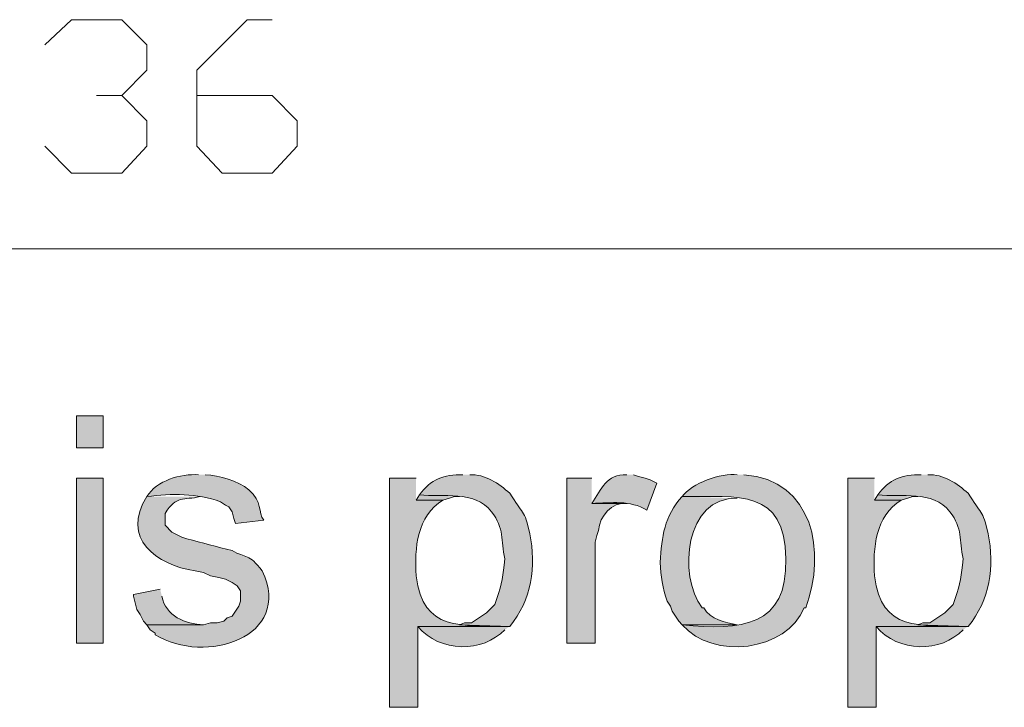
# Model space of a CAD drawing. Header units: inches. Extents: x 1352 to 2050, y -1711 to -1289.
# Tile 30 of 256: x 1458.9 to 1471.27, y -1416.12 to -1407.48. Entities that reach past the tile are written whole.
import ezdxf

# ---------------------------------------------------------------- set-up
doc = ezdxf.new("R2010")
doc.units = ezdxf.units.IN
doc.header["$MEASUREMENT"] = 0
doc.layers.add('图层 1', color=7, linetype='Continuous')

# ---------------------------------------------------------------- blocks, each defined once
blk = doc.blocks.new('block 5')
at = {"layer": '图层 1', "true_color": 0x221814}
h = blk.add_hatch(color=250, dxfattribs=at)
h.dxf.hatch_style = 2
h.paths.add_polyline_path([(1459.616, -1412.861), (1459.952, -1412.861), (1459.952, -1412.459), (1459.616, -1412.459)])
h = blk.add_hatch(color=250, dxfattribs=at)
edge = h.paths.add_edge_path()
edge.add_spline(control_points=[(1461.15, -1413.2), (1460.925, -1413.187), (1460.618, -1413.272), (1460.499, -1413.475), (1460.815, -1413.43), (1461.127, -1413.435), (1461.424, -1413.539), (1461.424, -1413.539), (1461.487, -1413.581), (1461.487, -1413.581), (1461.487, -1413.581), (1461.529, -1413.602), (1461.529, -1413.602), (1461.529, -1413.602), (1461.571, -1413.665), (1461.571, -1413.665), (1461.571, -1413.665), (1461.592, -1413.75), (1461.592, -1413.75), (1461.592, -1413.75), (1461.613, -1413.813), (1461.613, -1413.813), (1461.613, -1413.813), (1461.97, -1413.772), (1461.97, -1413.772), (1461.889, -1413.674), (1461.96, -1413.537), (1461.781, -1413.391), (1461.643, -1413.273), (1461.411, -1413.208), (1461.234, -1413.2)], knot_values=[0, 0, 0, 0, 0.352778, 0.352778, 0.352778, 0.705556, 0.705556, 0.705556, 1.058333, 1.058333, 1.058333, 1.411111, 1.411111, 1.411111, 1.763889, 1.763889, 1.763889, 2.116667, 2.116667, 2.116667, 2.469444, 2.469444, 2.469444, 2.822222, 2.822222, 2.822222, 3.175, 3.175, 3.175, 3.527778, 3.527778, 3.527778, 3.527778], degree=3, periodic=0)
edge.add_line((1461.234, -1413.2), (1461.15, -1413.2))
h = blk.add_hatch(color=250, dxfattribs=at)
edge = h.paths.add_edge_path()
edge.add_spline(control_points=[(1464.472, -1413.2), (1464.229, -1413.196), (1464.067, -1413.258), (1463.925, -1413.454), (1464.216, -1413.483), (1464.614, -1413.391), (1464.829, -1413.665), (1464.999, -1413.88), (1464.945, -1414.014), (1464.997, -1414.258), (1464.968, -1414.479), (1464.972, -1414.55), (1464.892, -1414.766), (1464.892, -1414.766), (1464.871, -1414.83), (1464.871, -1414.83), (1464.871, -1414.83), (1464.766, -1414.936), (1464.766, -1414.936), (1464.766, -1414.936), (1464.577, -1415.062), (1464.577, -1415.062), (1464.577, -1415.062), (1464.493, -1415.062), (1464.493, -1415.062), (1464.493, -1415.062), (1464.43, -1415.084), (1464.43, -1415.084), (1464.43, -1415.084), (1465.06, -1415.105), (1465.06, -1415.105), (1465.334, -1414.779), (1465.392, -1414.345), (1465.313, -1413.941), (1465.243, -1413.633), (1465.221, -1413.693), (1465.06, -1413.433), (1464.925, -1413.311), (1464.747, -1413.192), (1464.556, -1413.2)], knot_values=[0, 0, 0, 0, 0.352778, 0.352778, 0.352778, 0.705556, 0.705556, 0.705556, 1.058333, 1.058333, 1.058333, 1.411111, 1.411111, 1.411111, 1.763889, 1.763889, 1.763889, 2.116667, 2.116667, 2.116667, 2.469444, 2.469444, 2.469444, 2.822222, 2.822222, 2.822222, 3.175, 3.175, 3.175, 3.527778, 3.527778, 3.527778, 3.880556, 3.880556, 3.880556, 4.233333, 4.233333, 4.233333, 4.586111, 4.586111, 4.586111, 4.586111], degree=3, periodic=0)
edge.add_line((1464.556, -1413.2), (1464.472, -1413.2))
h = blk.add_hatch(color=250, dxfattribs=at)
edge = h.paths.add_edge_path()
edge.add_spline(control_points=[(1466.532, -1413.2), (1466.274, -1413.189), (1466.212, -1413.383), (1466.091, -1413.56), (1466.34, -1413.554), (1466.568, -1413.515), (1466.784, -1413.645), (1466.784, -1413.645), (1466.91, -1413.306), (1466.91, -1413.306), (1466.91, -1413.306), (1466.826, -1413.264), (1466.826, -1413.264), (1466.826, -1413.264), (1466.763, -1413.242), (1466.763, -1413.242), (1466.763, -1413.242), (1466.679, -1413.221), (1466.679, -1413.221), (1466.679, -1413.221), (1466.616, -1413.2), (1466.616, -1413.2)], knot_values=[0, 0, 0, 0, 0.352778, 0.352778, 0.352778, 0.705556, 0.705556, 0.705556, 1.058333, 1.058333, 1.058333, 1.411111, 1.411111, 1.411111, 1.763889, 1.763889, 1.763889, 2.116667, 2.116667, 2.116667, 2.469444, 2.469444, 2.469444, 2.469444], degree=3, periodic=0)
edge.add_line((1466.616, -1413.2), (1466.532, -1413.2))
h = blk.add_hatch(color=250, dxfattribs=at)
edge = h.paths.add_edge_path()
edge.add_spline(control_points=[(1467.919, -1413.2), (1467.718, -1413.174), (1467.346, -1413.303), (1467.226, -1413.475), (1467.94, -1413.477), (1468.515, -1413.372), (1468.529, -1414.258), (1468.553, -1415.103), (1467.966, -1415.163), (1467.226, -1415.084), (1467.613, -1415.534), (1468.538, -1415.417), (1468.76, -1414.872), (1468.76, -1414.872), (1468.781, -1414.872), (1468.781, -1414.872), (1469.038, -1414.171), (1468.878, -1413.265), (1468.003, -1413.2)], knot_values=[0, 0, 0, 0, 0.352778, 0.352778, 0.352778, 0.705556, 0.705556, 0.705556, 1.058333, 1.058333, 1.058333, 1.411111, 1.411111, 1.411111, 1.763889, 1.763889, 1.763889, 2.116667, 2.116667, 2.116667, 2.116667], degree=3, periodic=0)
edge.add_line((1468.003, -1413.2), (1467.919, -1413.2))
h = blk.add_hatch(color=250, dxfattribs=at)
edge = h.paths.add_edge_path()
edge.add_spline(control_points=[(1470.232, -1413.2), (1469.989, -1413.196), (1469.827, -1413.258), (1469.685, -1413.454), (1469.976, -1413.483), (1470.374, -1413.391), (1470.589, -1413.665), (1470.759, -1413.88), (1470.705, -1414.014), (1470.757, -1414.258), (1470.728, -1414.479), (1470.732, -1414.55), (1470.652, -1414.766), (1470.652, -1414.766), (1470.631, -1414.83), (1470.631, -1414.83), (1470.631, -1414.83), (1470.526, -1414.936), (1470.526, -1414.936), (1470.526, -1414.936), (1470.337, -1415.062), (1470.337, -1415.062), (1470.337, -1415.062), (1470.253, -1415.062), (1470.253, -1415.062), (1470.253, -1415.062), (1470.19, -1415.084), (1470.19, -1415.084), (1470.19, -1415.084), (1470.82, -1415.105), (1470.82, -1415.105), (1471.094, -1414.779), (1471.152, -1414.345), (1471.072, -1413.941), (1471.003, -1413.633), (1470.98, -1413.693), (1470.82, -1413.433), (1470.685, -1413.311), (1470.507, -1413.192), (1470.315, -1413.2)], knot_values=[0, 0, 0, 0, 0.352778, 0.352778, 0.352778, 0.705556, 0.705556, 0.705556, 1.058333, 1.058333, 1.058333, 1.411111, 1.411111, 1.411111, 1.763889, 1.763889, 1.763889, 2.116667, 2.116667, 2.116667, 2.469444, 2.469444, 2.469444, 2.822222, 2.822222, 2.822222, 3.175, 3.175, 3.175, 3.527778, 3.527778, 3.527778, 3.880556, 3.880556, 3.880556, 4.233333, 4.233333, 4.233333, 4.586111, 4.586111, 4.586111, 4.586111], degree=3, periodic=0)
edge.add_line((1470.315, -1413.2), (1470.232, -1413.2))
h = blk.add_hatch(color=250, dxfattribs=at)
h.dxf.hatch_style = 2
h.paths.add_polyline_path([(1459.616, -1415.317), (1459.952, -1415.317), (1459.952, -1413.242), (1459.616, -1413.242)])
h = blk.add_hatch(color=250, dxfattribs=at)
edge = h.paths.add_edge_path()
edge.add_spline(control_points=[(1463.883, -1413.242), (1463.883, -1413.242), (1463.547, -1413.242), (1463.547, -1413.242), (1463.547, -1413.242), (1463.547, -1416.121), (1463.547, -1416.121), (1463.547, -1416.121), (1463.904, -1416.121), (1463.904, -1416.121), (1463.904, -1416.121), (1463.904, -1415.105), (1463.904, -1415.105), (1463.904, -1415.105), (1465.06, -1415.105), (1465.06, -1415.105), (1464.432, -1415.087), (1463.978, -1415.179), (1463.883, -1414.47), (1463.861, -1414.121), (1463.894, -1413.719), (1464.22, -1413.518), (1464.22, -1413.518), (1463.883, -1413.518), (1463.883, -1413.518)], knot_values=[0, 0, 0, 0, 0.352778, 0.352778, 0.352778, 0.705556, 0.705556, 0.705556, 1.058333, 1.058333, 1.058333, 1.411111, 1.411111, 1.411111, 1.763889, 1.763889, 1.763889, 2.116667, 2.116667, 2.116667, 2.469444, 2.469444, 2.469444, 2.822222, 2.822222, 2.822222, 2.822222], degree=3, periodic=0)
edge.add_line((1463.883, -1413.518), (1463.883, -1413.242))
h = blk.add_hatch(color=250, dxfattribs=at)
edge = h.paths.add_edge_path()
edge.add_spline(control_points=[(1466.09, -1413.242), (1466.09, -1413.242), (1465.775, -1413.242), (1465.775, -1413.242), (1465.775, -1413.242), (1465.775, -1415.317), (1465.775, -1415.317), (1465.775, -1415.317), (1466.132, -1415.317), (1466.132, -1415.317), (1466.132, -1415.317), (1466.132, -1414.047), (1466.132, -1414.047), (1466.132, -1414.047), (1466.154, -1413.962), (1466.154, -1413.962), (1466.154, -1413.962), (1466.174, -1413.899), (1466.174, -1413.899), (1466.19, -1413.72), (1466.344, -1413.539), (1466.532, -1413.56), (1466.532, -1413.56), (1466.09, -1413.56), (1466.09, -1413.56)], knot_values=[0, 0, 0, 0, 0.352778, 0.352778, 0.352778, 0.705556, 0.705556, 0.705556, 1.058333, 1.058333, 1.058333, 1.411111, 1.411111, 1.411111, 1.763889, 1.763889, 1.763889, 2.116667, 2.116667, 2.116667, 2.469444, 2.469444, 2.469444, 2.822222, 2.822222, 2.822222, 2.822222], degree=3, periodic=0)
edge.add_line((1466.09, -1413.56), (1466.09, -1413.242))
h = blk.add_hatch(color=250, dxfattribs=at)
edge = h.paths.add_edge_path()
edge.add_spline(control_points=[(1469.643, -1413.242), (1469.643, -1413.242), (1469.307, -1413.242), (1469.307, -1413.242), (1469.307, -1413.242), (1469.307, -1416.121), (1469.307, -1416.121), (1469.307, -1416.121), (1469.664, -1416.121), (1469.664, -1416.121), (1469.664, -1416.121), (1469.664, -1415.105), (1469.664, -1415.105), (1469.664, -1415.105), (1470.82, -1415.105), (1470.82, -1415.105), (1470.192, -1415.087), (1469.738, -1415.179), (1469.643, -1414.47), (1469.621, -1414.121), (1469.654, -1413.719), (1469.98, -1413.518), (1469.98, -1413.518), (1469.643, -1413.518), (1469.643, -1413.518)], knot_values=[0, 0, 0, 0, 0.352778, 0.352778, 0.352778, 0.705556, 0.705556, 0.705556, 1.058333, 1.058333, 1.058333, 1.411111, 1.411111, 1.411111, 1.763889, 1.763889, 1.763889, 2.116667, 2.116667, 2.116667, 2.469444, 2.469444, 2.469444, 2.822222, 2.822222, 2.822222, 2.822222], degree=3, periodic=0)
edge.add_line((1469.643, -1413.518), (1469.643, -1413.242))
h = blk.add_hatch(color=250, dxfattribs=at)
edge = h.paths.add_edge_path()
edge.add_spline(control_points=[(1460.499, -1413.475), (1460.164, -1413.995), (1460.621, -1414.334), (1461.108, -1414.407), (1461.108, -1414.407), (1461.213, -1414.428), (1461.213, -1414.428), (1461.213, -1414.428), (1461.298, -1414.47), (1461.298, -1414.47), (1461.298, -1414.47), (1461.403, -1414.491), (1461.403, -1414.491), (1461.403, -1414.491), (1461.487, -1414.512), (1461.487, -1414.512), (1461.487, -1414.512), (1461.571, -1414.554), (1461.571, -1414.554), (1461.571, -1414.554), (1461.634, -1414.597), (1461.634, -1414.597), (1461.634, -1414.597), (1461.676, -1414.66), (1461.676, -1414.66), (1461.676, -1414.66), (1461.676, -1414.787), (1461.676, -1414.787), (1461.676, -1414.787), (1461.655, -1414.851), (1461.655, -1414.851), (1461.655, -1414.851), (1461.571, -1414.978), (1461.571, -1414.978), (1461.571, -1414.978), (1461.508, -1414.999), (1461.508, -1414.999), (1461.508, -1414.999), (1461.466, -1415.041), (1461.466, -1415.041), (1461.466, -1415.041), (1461.382, -1415.062), (1461.382, -1415.062), (1461.382, -1415.062), (1461.298, -1415.062), (1461.298, -1415.062), (1461.298, -1415.062), (1461.213, -1415.084), (1461.213, -1415.084), (1461.213, -1415.084), (1460.499, -1415.084), (1460.499, -1415.084), (1460.499, -1415.084), (1460.541, -1415.147), (1460.541, -1415.147), (1460.541, -1415.147), (1460.604, -1415.189), (1460.604, -1415.189), (1460.604, -1415.189), (1460.604, -1415.211), (1460.604, -1415.211), (1461.234, -1415.594), (1462.343, -1415.243), (1461.949, -1414.407), (1461.78, -1414.183), (1461.747, -1414.254), (1461.571, -1414.152), (1461.376, -1414.107), (1461.194, -1414.052), (1461.003, -1414.004), (1461.003, -1414.004), (1460.94, -1413.983), (1460.94, -1413.983), (1460.94, -1413.983), (1460.814, -1413.92), (1460.814, -1413.92), (1460.814, -1413.92), (1460.73, -1413.835), (1460.73, -1413.835), (1460.73, -1413.835), (1460.73, -1413.687), (1460.73, -1413.687), (1460.87, -1413.454), (1460.959, -1413.524), (1461.171, -1413.475)], knot_values=[0, 0, 0, 0, 0.352778, 0.352778, 0.352778, 0.705556, 0.705556, 0.705556, 1.058333, 1.058333, 1.058333, 1.411111, 1.411111, 1.411111, 1.763889, 1.763889, 1.763889, 2.116667, 2.116667, 2.116667, 2.469444, 2.469444, 2.469444, 2.822222, 2.822222, 2.822222, 3.175, 3.175, 3.175, 3.527778, 3.527778, 3.527778, 3.880556, 3.880556, 3.880556, 4.233333, 4.233333, 4.233333, 4.586111, 4.586111, 4.586111, 4.938889, 4.938889, 4.938889, 5.291667, 5.291667, 5.291667, 5.644444, 5.644444, 5.644444, 5.997222, 5.997222, 5.997222, 6.35, 6.35, 6.35, 6.702778, 6.702778, 6.702778, 7.055556, 7.055556, 7.055556, 7.408333, 7.408333, 7.408333, 7.761111, 7.761111, 7.761111, 8.113889, 8.113889, 8.113889, 8.466667, 8.466667, 8.466667, 8.819444, 8.819444, 8.819444, 9.172222, 9.172222, 9.172222, 9.525, 9.525, 9.525, 9.877778, 9.877778, 9.877778, 9.877778], degree=3, periodic=0)
edge.add_line((1461.171, -1413.475), (1460.499, -1413.475))
for points in [[(1463.925, -1413.454), (1463.883, -1413.518), (1464.219, -1413.518), (1464.304, -1413.496), (1464.366, -1413.475), (1464.43, -1413.475)], [(1469.685, -1413.454), (1469.643, -1413.518), (1469.979, -1413.518), (1470.063, -1413.496), (1470.126, -1413.475), (1470.19, -1413.475)]]:
    blk.add_hatch(color=250, dxfattribs=at).paths.add_polyline_path(points)
h = blk.add_hatch(color=250, dxfattribs=at)
edge = h.paths.add_edge_path()
edge.add_spline(control_points=[(1467.226, -1413.475), (1467.004, -1413.72), (1466.967, -1413.977), (1466.952, -1414.301), (1466.957, -1414.473), (1466.985, -1414.622), (1467.036, -1414.787), (1467.036, -1414.787), (1467.078, -1414.851), (1467.078, -1414.851), (1467.078, -1414.851), (1467.1, -1414.914), (1467.1, -1414.914), (1467.1, -1414.914), (1467.142, -1414.978), (1467.142, -1414.978), (1467.142, -1414.978), (1467.183, -1415.041), (1467.183, -1415.041), (1467.183, -1415.041), (1467.226, -1415.084), (1467.226, -1415.084), (1467.226, -1415.084), (1467.919, -1415.084), (1467.919, -1415.084), (1467.767, -1415.059), (1467.58, -1415.02), (1467.499, -1414.872), (1467.499, -1414.872), (1467.478, -1414.872), (1467.478, -1414.872), (1467.166, -1414.464), (1467.266, -1413.467), (1467.919, -1413.496)], knot_values=[0, 0, 0, 0, 0.352778, 0.352778, 0.352778, 0.705556, 0.705556, 0.705556, 1.058333, 1.058333, 1.058333, 1.411111, 1.411111, 1.411111, 1.763889, 1.763889, 1.763889, 2.116667, 2.116667, 2.116667, 2.469444, 2.469444, 2.469444, 2.822222, 2.822222, 2.822222, 3.175, 3.175, 3.175, 3.527778, 3.527778, 3.527778, 3.880556, 3.880556, 3.880556, 3.880556], degree=3, periodic=0)
edge.add_line((1467.919, -1413.496), (1467.226, -1413.475))
h = blk.add_hatch(color=250, dxfattribs=at)
edge = h.paths.add_edge_path()
edge.add_spline(control_points=[(1460.667, -1414.639), (1460.667, -1414.639), (1460.33, -1414.703), (1460.33, -1414.703), (1460.33, -1414.703), (1460.33, -1414.724), (1460.33, -1414.724), (1460.33, -1414.724), (1460.352, -1414.809), (1460.352, -1414.809), (1460.352, -1414.809), (1460.373, -1414.893), (1460.373, -1414.893), (1460.373, -1414.893), (1460.415, -1414.957), (1460.415, -1414.957), (1460.415, -1414.957), (1460.457, -1415.041), (1460.457, -1415.041), (1460.457, -1415.041), (1460.499, -1415.084), (1460.499, -1415.084), (1460.499, -1415.084), (1461.213, -1415.084), (1461.213, -1415.084), (1460.983, -1415.076), (1460.733, -1414.976), (1460.688, -1414.724)], knot_values=[0, 0, 0, 0, 0.352778, 0.352778, 0.352778, 0.705556, 0.705556, 0.705556, 1.058333, 1.058333, 1.058333, 1.411111, 1.411111, 1.411111, 1.763889, 1.763889, 1.763889, 2.116667, 2.116667, 2.116667, 2.469444, 2.469444, 2.469444, 2.822222, 2.822222, 2.822222, 3.175, 3.175, 3.175, 3.175], degree=3, periodic=0)
edge.add_line((1460.688, -1414.724), (1460.667, -1414.639))
h = blk.add_hatch(color=250, dxfattribs=at)
edge = h.paths.add_edge_path()
edge.add_spline(control_points=[(1465.06, -1415.105), (1465.06, -1415.105), (1463.904, -1415.105), (1463.904, -1415.105), (1464.183, -1415.44), (1464.722, -1415.436), (1464.997, -1415.147)], knot_values=[0, 0, 0, 0, 0.352778, 0.352778, 0.352778, 0.705556, 0.705556, 0.705556, 0.705556], degree=3, periodic=0)
edge.add_line((1464.997, -1415.147), (1465.06, -1415.105))
h = blk.add_hatch(color=250, dxfattribs=at)
edge = h.paths.add_edge_path()
edge.add_spline(control_points=[(1470.82, -1415.105), (1470.82, -1415.105), (1469.664, -1415.105), (1469.664, -1415.105), (1469.942, -1415.44), (1470.482, -1415.436), (1470.757, -1415.147)], knot_values=[0, 0, 0, 0, 0.352778, 0.352778, 0.352778, 0.705556, 0.705556, 0.705556, 0.705556], degree=3, periodic=0)
edge.add_line((1470.757, -1415.147), (1470.82, -1415.105))
at = {"layer": '图层 1', "color": 250, "lineweight": 18, "true_color": 0x221814}
for points in [[(1459.216, -1407.802), (1459.553, -1407.485), (1460.183, -1407.485), (1460.499, -1407.802), (1460.499, -1408.12), (1460.183, -1408.437), (1459.868, -1408.437)], [(1461.129, -1408.437), (1462.075, -1408.437), (1462.39, -1408.755), (1462.39, -1409.072), (1462.075, -1409.411), (1461.445, -1409.411), (1461.129, -1409.072), (1461.129, -1408.12), (1461.76, -1407.485), (1462.075, -1407.485)], [(1460.183, -1408.437), (1460.499, -1408.755), (1460.499, -1409.072), (1460.183, -1409.411), (1459.553, -1409.411), (1459.216, -1409.072)], [(1430.985, -1410.364), (1490.727, -1410.364)]]:
    blk.add_lwpolyline(points, dxfattribs=at)
at = {"layer": '图层 1', "lineweight": 0}
for points in [[(1459.616, -1412.861), (1459.952, -1412.861), (1459.952, -1412.459), (1459.616, -1412.459), (1459.616, -1412.861)], [(1459.616, -1415.317), (1459.952, -1415.317), (1459.952, -1413.242), (1459.616, -1413.242), (1459.616, -1415.317)], [(1463.925, -1413.454), (1463.883, -1413.518), (1464.219, -1413.518), (1464.304, -1413.496), (1464.366, -1413.475), (1464.43, -1413.475)], [(1469.685, -1413.454), (1469.643, -1413.518), (1469.979, -1413.518), (1470.063, -1413.496), (1470.126, -1413.475), (1470.19, -1413.475)]]:
    blk.add_lwpolyline(points, dxfattribs=at)
for points, knots in [([(1461.15, -1413.2), (1460.925, -1413.187), (1460.618, -1413.272), (1460.499, -1413.475), (1460.815, -1413.43), (1461.127, -1413.435), (1461.424, -1413.539), (1461.424, -1413.539), (1461.487, -1413.581), (1461.487, -1413.581), (1461.487, -1413.581), (1461.529, -1413.602), (1461.529, -1413.602), (1461.529, -1413.602), (1461.571, -1413.665), (1461.571, -1413.665), (1461.571, -1413.665), (1461.592, -1413.75), (1461.592, -1413.75), (1461.592, -1413.75), (1461.613, -1413.813), (1461.613, -1413.813), (1461.613, -1413.813), (1461.97, -1413.772), (1461.97, -1413.772), (1461.889, -1413.674), (1461.96, -1413.537), (1461.781, -1413.391), (1461.643, -1413.273), (1461.411, -1413.208), (1461.234, -1413.2)], [0, 0, 0, 0, 1, 1, 1, 2, 2, 2, 3, 3, 3, 4, 4, 4, 5, 5, 5, 6, 6, 6, 7, 7, 7, 8, 8, 8, 9, 9, 9, 10, 10, 10, 10]), ([(1464.472, -1413.2), (1464.229, -1413.196), (1464.067, -1413.258), (1463.925, -1413.454), (1464.216, -1413.483), (1464.614, -1413.391), (1464.829, -1413.665), (1464.999, -1413.88), (1464.945, -1414.014), (1464.997, -1414.258), (1464.968, -1414.479), (1464.972, -1414.55), (1464.892, -1414.766), (1464.892, -1414.766), (1464.871, -1414.83), (1464.871, -1414.83), (1464.871, -1414.83), (1464.766, -1414.936), (1464.766, -1414.936), (1464.766, -1414.936), (1464.577, -1415.062), (1464.577, -1415.062), (1464.577, -1415.062), (1464.493, -1415.062), (1464.493, -1415.062), (1464.493, -1415.062), (1464.43, -1415.084), (1464.43, -1415.084), (1464.43, -1415.084), (1465.06, -1415.105), (1465.06, -1415.105), (1465.334, -1414.779), (1465.392, -1414.345), (1465.313, -1413.941), (1465.243, -1413.633), (1465.221, -1413.693), (1465.06, -1413.433), (1464.925, -1413.311), (1464.747, -1413.192), (1464.556, -1413.2)], [0, 0, 0, 0, 1, 1, 1, 2, 2, 2, 3, 3, 3, 4, 4, 4, 5, 5, 5, 6, 6, 6, 7, 7, 7, 8, 8, 8, 9, 9, 9, 10, 10, 10, 11, 11, 11, 12, 12, 12, 13, 13, 13, 13]), ([(1466.532, -1413.2), (1466.274, -1413.189), (1466.212, -1413.383), (1466.091, -1413.56), (1466.34, -1413.554), (1466.568, -1413.515), (1466.784, -1413.645), (1466.784, -1413.645), (1466.91, -1413.306), (1466.91, -1413.306), (1466.91, -1413.306), (1466.826, -1413.264), (1466.826, -1413.264), (1466.826, -1413.264), (1466.763, -1413.242), (1466.763, -1413.242), (1466.763, -1413.242), (1466.679, -1413.221), (1466.679, -1413.221), (1466.679, -1413.221), (1466.616, -1413.2), (1466.616, -1413.2)], [0, 0, 0, 0, 1, 1, 1, 2, 2, 2, 3, 3, 3, 4, 4, 4, 5, 5, 5, 6, 6, 6, 7, 7, 7, 7]), ([(1467.919, -1413.2), (1467.718, -1413.174), (1467.346, -1413.303), (1467.226, -1413.475), (1467.94, -1413.477), (1468.515, -1413.372), (1468.529, -1414.258), (1468.553, -1415.103), (1467.966, -1415.163), (1467.226, -1415.084), (1467.613, -1415.534), (1468.538, -1415.417), (1468.76, -1414.872), (1468.76, -1414.872), (1468.781, -1414.872), (1468.781, -1414.872), (1469.038, -1414.171), (1468.878, -1413.265), (1468.003, -1413.2)], [0, 0, 0, 0, 1, 1, 1, 2, 2, 2, 3, 3, 3, 4, 4, 4, 5, 5, 5, 6, 6, 6, 6]), ([(1470.232, -1413.2), (1469.989, -1413.196), (1469.827, -1413.258), (1469.685, -1413.454), (1469.976, -1413.483), (1470.374, -1413.391), (1470.589, -1413.665), (1470.759, -1413.88), (1470.705, -1414.014), (1470.757, -1414.258), (1470.728, -1414.479), (1470.732, -1414.55), (1470.652, -1414.766), (1470.652, -1414.766), (1470.631, -1414.83), (1470.631, -1414.83), (1470.631, -1414.83), (1470.526, -1414.936), (1470.526, -1414.936), (1470.526, -1414.936), (1470.337, -1415.062), (1470.337, -1415.062), (1470.337, -1415.062), (1470.253, -1415.062), (1470.253, -1415.062), (1470.253, -1415.062), (1470.19, -1415.084), (1470.19, -1415.084), (1470.19, -1415.084), (1470.82, -1415.105), (1470.82, -1415.105), (1471.094, -1414.779), (1471.152, -1414.345), (1471.072, -1413.941), (1471.003, -1413.633), (1470.98, -1413.693), (1470.82, -1413.433), (1470.685, -1413.311), (1470.507, -1413.192), (1470.315, -1413.2)], [0, 0, 0, 0, 1, 1, 1, 2, 2, 2, 3, 3, 3, 4, 4, 4, 5, 5, 5, 6, 6, 6, 7, 7, 7, 8, 8, 8, 9, 9, 9, 10, 10, 10, 11, 11, 11, 12, 12, 12, 13, 13, 13, 13]), ([(1463.883, -1413.242), (1463.883, -1413.242), (1463.547, -1413.242), (1463.547, -1413.242), (1463.547, -1413.242), (1463.547, -1416.121), (1463.547, -1416.121), (1463.547, -1416.121), (1463.904, -1416.121), (1463.904, -1416.121), (1463.904, -1416.121), (1463.904, -1415.105), (1463.904, -1415.105), (1463.904, -1415.105), (1465.06, -1415.105), (1465.06, -1415.105), (1464.432, -1415.087), (1463.978, -1415.179), (1463.883, -1414.47), (1463.861, -1414.121), (1463.894, -1413.719), (1464.22, -1413.518), (1464.22, -1413.518), (1463.883, -1413.518), (1463.883, -1413.518)], [0, 0, 0, 0, 1, 1, 1, 2, 2, 2, 3, 3, 3, 4, 4, 4, 5, 5, 5, 6, 6, 6, 7, 7, 7, 8, 8, 8, 8]), ([(1466.09, -1413.242), (1466.09, -1413.242), (1465.775, -1413.242), (1465.775, -1413.242), (1465.775, -1413.242), (1465.775, -1415.317), (1465.775, -1415.317), (1465.775, -1415.317), (1466.132, -1415.317), (1466.132, -1415.317), (1466.132, -1415.317), (1466.132, -1414.047), (1466.132, -1414.047), (1466.132, -1414.047), (1466.154, -1413.962), (1466.154, -1413.962), (1466.154, -1413.962), (1466.174, -1413.899), (1466.174, -1413.899), (1466.19, -1413.72), (1466.344, -1413.539), (1466.532, -1413.56), (1466.532, -1413.56), (1466.09, -1413.56), (1466.09, -1413.56)], [0, 0, 0, 0, 1, 1, 1, 2, 2, 2, 3, 3, 3, 4, 4, 4, 5, 5, 5, 6, 6, 6, 7, 7, 7, 8, 8, 8, 8]), ([(1469.643, -1413.242), (1469.643, -1413.242), (1469.307, -1413.242), (1469.307, -1413.242), (1469.307, -1413.242), (1469.307, -1416.121), (1469.307, -1416.121), (1469.307, -1416.121), (1469.664, -1416.121), (1469.664, -1416.121), (1469.664, -1416.121), (1469.664, -1415.105), (1469.664, -1415.105), (1469.664, -1415.105), (1470.82, -1415.105), (1470.82, -1415.105), (1470.192, -1415.087), (1469.738, -1415.179), (1469.643, -1414.47), (1469.621, -1414.121), (1469.654, -1413.719), (1469.98, -1413.518), (1469.98, -1413.518), (1469.643, -1413.518), (1469.643, -1413.518)], [0, 0, 0, 0, 1, 1, 1, 2, 2, 2, 3, 3, 3, 4, 4, 4, 5, 5, 5, 6, 6, 6, 7, 7, 7, 8, 8, 8, 8]), ([(1460.499, -1413.475), (1460.164, -1413.995), (1460.621, -1414.334), (1461.108, -1414.407), (1461.108, -1414.407), (1461.213, -1414.428), (1461.213, -1414.428), (1461.213, -1414.428), (1461.298, -1414.47), (1461.298, -1414.47), (1461.298, -1414.47), (1461.403, -1414.491), (1461.403, -1414.491), (1461.403, -1414.491), (1461.487, -1414.512), (1461.487, -1414.512), (1461.487, -1414.512), (1461.571, -1414.554), (1461.571, -1414.554), (1461.571, -1414.554), (1461.634, -1414.597), (1461.634, -1414.597), (1461.634, -1414.597), (1461.676, -1414.66), (1461.676, -1414.66), (1461.676, -1414.66), (1461.676, -1414.787), (1461.676, -1414.787), (1461.676, -1414.787), (1461.655, -1414.851), (1461.655, -1414.851), (1461.655, -1414.851), (1461.571, -1414.978), (1461.571, -1414.978), (1461.571, -1414.978), (1461.508, -1414.999), (1461.508, -1414.999), (1461.508, -1414.999), (1461.466, -1415.041), (1461.466, -1415.041), (1461.466, -1415.041), (1461.382, -1415.062), (1461.382, -1415.062), (1461.382, -1415.062), (1461.298, -1415.062), (1461.298, -1415.062), (1461.298, -1415.062), (1461.213, -1415.084), (1461.213, -1415.084), (1461.213, -1415.084), (1460.499, -1415.084), (1460.499, -1415.084), (1460.499, -1415.084), (1460.541, -1415.147), (1460.541, -1415.147), (1460.541, -1415.147), (1460.604, -1415.189), (1460.604, -1415.189), (1460.604, -1415.189), (1460.604, -1415.211), (1460.604, -1415.211), (1461.234, -1415.594), (1462.343, -1415.243), (1461.949, -1414.407), (1461.78, -1414.183), (1461.747, -1414.254), (1461.571, -1414.152), (1461.376, -1414.107), (1461.194, -1414.052), (1461.003, -1414.004), (1461.003, -1414.004), (1460.94, -1413.983), (1460.94, -1413.983), (1460.94, -1413.983), (1460.814, -1413.92), (1460.814, -1413.92), (1460.814, -1413.92), (1460.73, -1413.835), (1460.73, -1413.835), (1460.73, -1413.835), (1460.73, -1413.687), (1460.73, -1413.687), (1460.87, -1413.454), (1460.959, -1413.524), (1461.171, -1413.475)], [0, 0, 0, 0, 1, 1, 1, 2, 2, 2, 3, 3, 3, 4, 4, 4, 5, 5, 5, 6, 6, 6, 7, 7, 7, 8, 8, 8, 9, 9, 9, 10, 10, 10, 11, 11, 11, 12, 12, 12, 13, 13, 13, 14, 14, 14, 15, 15, 15, 16, 16, 16, 17, 17, 17, 18, 18, 18, 19, 19, 19, 20, 20, 20, 21, 21, 21, 22, 22, 22, 23, 23, 23, 24, 24, 24, 25, 25, 25, 26, 26, 26, 27, 27, 27, 28, 28, 28, 28]), ([(1467.226, -1413.475), (1467.004, -1413.72), (1466.967, -1413.977), (1466.952, -1414.301), (1466.957, -1414.473), (1466.985, -1414.622), (1467.036, -1414.787), (1467.036, -1414.787), (1467.078, -1414.851), (1467.078, -1414.851), (1467.078, -1414.851), (1467.1, -1414.914), (1467.1, -1414.914), (1467.1, -1414.914), (1467.142, -1414.978), (1467.142, -1414.978), (1467.142, -1414.978), (1467.183, -1415.041), (1467.183, -1415.041), (1467.183, -1415.041), (1467.226, -1415.084), (1467.226, -1415.084), (1467.226, -1415.084), (1467.919, -1415.084), (1467.919, -1415.084), (1467.767, -1415.059), (1467.58, -1415.02), (1467.499, -1414.872), (1467.499, -1414.872), (1467.478, -1414.872), (1467.478, -1414.872), (1467.166, -1414.464), (1467.266, -1413.467), (1467.919, -1413.496)], [0, 0, 0, 0, 1, 1, 1, 2, 2, 2, 3, 3, 3, 4, 4, 4, 5, 5, 5, 6, 6, 6, 7, 7, 7, 8, 8, 8, 9, 9, 9, 10, 10, 10, 11, 11, 11, 11]), ([(1460.667, -1414.639), (1460.667, -1414.639), (1460.33, -1414.703), (1460.33, -1414.703), (1460.33, -1414.703), (1460.33, -1414.724), (1460.33, -1414.724), (1460.33, -1414.724), (1460.352, -1414.809), (1460.352, -1414.809), (1460.352, -1414.809), (1460.373, -1414.893), (1460.373, -1414.893), (1460.373, -1414.893), (1460.415, -1414.957), (1460.415, -1414.957), (1460.415, -1414.957), (1460.457, -1415.041), (1460.457, -1415.041), (1460.457, -1415.041), (1460.499, -1415.084), (1460.499, -1415.084), (1460.499, -1415.084), (1461.213, -1415.084), (1461.213, -1415.084), (1460.983, -1415.076), (1460.733, -1414.976), (1460.688, -1414.724)], [0, 0, 0, 0, 1, 1, 1, 2, 2, 2, 3, 3, 3, 4, 4, 4, 5, 5, 5, 6, 6, 6, 7, 7, 7, 8, 8, 8, 9, 9, 9, 9]), ([(1465.06, -1415.105), (1465.06, -1415.105), (1463.904, -1415.105), (1463.904, -1415.105), (1464.183, -1415.44), (1464.722, -1415.436), (1464.997, -1415.147)], [0, 0, 0, 0, 1, 1, 1, 2, 2, 2, 2]), ([(1470.82, -1415.105), (1470.82, -1415.105), (1469.664, -1415.105), (1469.664, -1415.105), (1469.942, -1415.44), (1470.482, -1415.436), (1470.757, -1415.147)], [0, 0, 0, 0, 1, 1, 1, 2, 2, 2, 2])]:
    blk.add_open_spline(points, degree=3, knots=knots, dxfattribs=at)
blk = doc.blocks.new('block 3')
at = {"layer": '图层 1'}
blk.add_blockref('block 5', (0, 0), dxfattribs=at)
blk = doc.blocks.new('block 2')
at = {"layer": '图层 1'}
blk.add_blockref('block 3', (0, 0), dxfattribs=at)

msp = doc.modelspace()

# ---------------------------------------------------------------- block references
at = {"layer": '图层 1'}
msp.add_blockref('block 2', (0, 0), dxfattribs=at)

doc.saveas('drawing.dxf')
